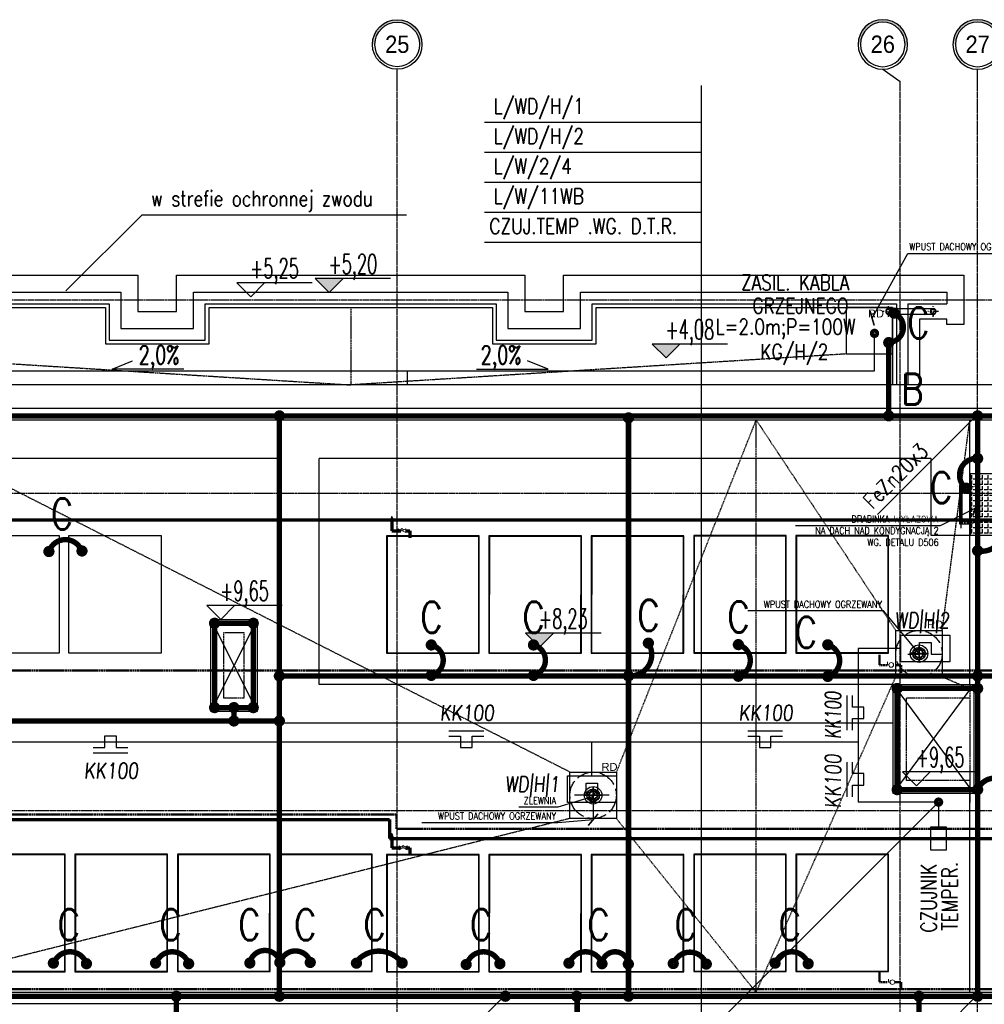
# Model space of a CAD drawing. Extents: x 3880 to 129921, y -116796 to -57711.
# Tile 31 of 110: x 13907 to 15153, y -97822 to -96549. Entities that reach past the tile are written whole.
import ezdxf
from ezdxf.enums import TextEntityAlignment as Align

# ---------------------------------------------------------------- set-up
doc = ezdxf.new("R2010")
doc.units = 0
doc.header["$LTSCALE"] = 2
for name, pattern in [('ACAD_ISO02W100', [15, 12, -3]), ('ACAD_ISO10W100', [18.5, 12, -3, 0.5, -3]), ('CENTER', [2, 1.25, -0.25, 0.25, -0.25]), ('DASHDOT', [1, 0.5, -0.25, 0, -0.25]), ('DASHDOT2', [12.7, 6.35, -3.175, 0, -3.175]), ('DASHED', [0.75, 0.5, -0.25]), ('DIVIDE2', [0.625, 0.25, -0.125, 0, -0.125, 0, -0.125])]:
    doc.linetypes.add(name, pattern=pattern)
doc.layers.get('0').update_dxf_attribs({"color": 101, "linetype": 'CONTINUOUS'})
for name, color, linetype, lineweight in [('2DH_PLS_glp', 202, 'DASHED', 50), ('2DH_PLS_glz', 86, 'CONTINUOUS', 70), ('2DH_SYM', 41, 'CONTINUOUS', 18)]:
    doc.layers.add(name, color=color, linetype=linetype, lineweight=lineweight)
for name, color, linetype in [('E35', 6, 'CONTINUOUS'), ('E50', 3, 'CONTINUOUS'), ('Ele-balustrada', 114, 'CONTINUOUS'), ('Ins-wod', 152, 'CONTINUOUS'), ('KOLEKTORY_BMK_SOLAR_2_51', 1, 'CONTINUOUS'), ('Opis-rzedne', 52, 'CONTINUOUS'), ('Opis-spadki', 61, 'CONTINUOUS'), ('Os-osie glowne', 1, 'CENTER'), ('Os-osie-opis', 2, 'CONTINUOUS'), ('Sch-opis', 51, 'CONTINUOUS'), ('W-idok', 9, 'CONTINUOUS')]:
    doc.layers.add(name, color=color, linetype=linetype)
doc.styles.add('CP_ATTR', font='ROMANS.SHX')
doc.styles.add('dwg_opis duży', font='ARIAL.TTF', dxfattribs={"width": 0.9})
doc.styles.add('dwg_opis podstawowy', font='romans.shx', dxfattribs={"width": 0.9})
doc.styles.add('ROMANS', font='romans', dxfattribs={"width": 0.85})
doc.styles.add('TYTUL2', font='ARIAL.TTF')
doc.dimstyles.new('CHMIELNA', dxfattribs={"dimscale": 3.5, "dimtxt": 4, "dimasz": 1.5, "dimexe": 3, "dimexo": 0, "dimgap": 1, "dimtad": 1, "dimdec": 1, "dimrnd": 0.5, "dimzin": 12, "dimdsep": 46, "dimtxsty": 'ROMANS', "dimblk": 'DIMTICK', "dimcen": 0.09, "dimse1": 1, "dimse2": 1, "dimclrd": 143, "dimclrt": 53, "dimadec": 0, "dimazin": 0, "dimtfac": 1, "dimtdec": 1, "dimtix": 1, "dimtmove": 2, "dimatfit": 2, "dimldrblk": 'ARCHTICK', "dimfxl": 0, "dimtolj": 1, "dimtzin": 0, "dimarcsym": 0})

# ---------------------------------------------------------------- blocks, each defined once
blk = doc.blocks.new('_kdjkgjksjhgkfhh')
for p, q in [((-11.2, 0), (11.2, 0)), ((0, 11.2), (0, -11.2))]:
    blk.add_line(p, q)
for radius in [11.3, 8.25]:
    blk.add_circle((0, 0), radius)
blk = doc.blocks.new('_gkjgskfjgkdfh')
at = {"linetype": 'DASHDOT2', "ltscale": 0.5}
for points in [[(-7, 0), (7, 0)], [(0, -7), (0, 7)], [(0, 0), (0, -7)]]:
    blk.add_lwpolyline(points, dxfattribs=at)
at = {"ltscale": 2}
for radius in [3.75, 3.25]:
    blk.add_circle((0, 0), radius, dxfattribs=at)
blk = doc.blocks.new('_kgjdskfgjkfh')
at = {"linetype": 'ACAD_ISO10W100'}
for p, q in [((10, 0), (-10, 0)), ((0, 10), (0, -10))]:
    blk.add_line(p, q, dxfattribs=at)
at = {"linetype": 'Continuous', "ltscale": 7}
for p, q in [((-8, 0), (-5, 0)), ((-7.6, 2.5), (-4.8, 1.5)), ((-6.5, 4.7), (-4, 2.9)), ((-4.7, 6.5), (-2.9, 4)), ((-2.5, 7.6), (-1.5, 4.8)), ((0, 8), (0, 5)), ((2.5, 7.6), (1.5, 4.8)), ((4.7, 6.5), (2.9, 4)), ((6.5, 4.7), (4, 2.9)), ((7.6, 2.5), (4.8, 1.5)), ((8, 0), (5, 0)), ((-7.6, -2.5), (-4.8, -1.5)), ((-6.5, -4.7), (-4, -2.9)), ((-4.7, -6.5), (-2.9, -4)), ((-2.5, -7.6), (-1.5, -4.8)), ((0, -8), (0, -5)), ((2.5, -7.6), (1.5, -4.8)), ((4.7, -6.5), (2.9, -4)), ((6.5, -4.7), (4, -2.9)), ((7.6, -2.5), (4.8, -1.5))]:
    blk.add_line(p, q, dxfattribs=at)
at = {"linetype": 'ACAD_ISO02W100'}
blk.add_circle((0, 0), 30, dxfattribs=at)
at = {"linetype": 'Continuous', "ltscale": 7}
for radius in [8, 5]:
    blk.add_circle((0, 0), radius, dxfattribs=at)
blk = doc.blocks.new('SPADKI')
at = {"ltscale": 25}
blk.add_lwpolyline([(0, 0), (0, -70), (-8, -50), (-8, -50)], dxfattribs=at)
at = {"ltscale": 25, "style": 'ROMANS', "width": 0.7}
blk.add_attdef('SP%', text='', height=18, rotation=90, dxfattribs=at).set_placement((-4.9, -24.05), align=Align.CENTER)
blk = doc.blocks.new('dwg_kota kons 50')
blk.add_hatch(color=256).paths.add_polyline_path([(9, 9), (-9, 9), (0, 0)])
blk.add_lwpolyline([(39.75, 9), (-9, 9), (0, 0), (9, 9)])
at = {"style": 'dwg_opis podstawowy', "width": 0.6}
blk.add_attdef('KOTA_KONS', text='', height=12.75, dxfattribs=at).set_placement((15.375, 8.25), align=Align.BOTTOM_CENTER)
blk = doc.blocks.new('dwg_kota arch 50')
blk.add_lwpolyline([(39.75, 9), (-9, 9), (0, 0), (9, 9)])
at = {"style": 'dwg_opis podstawowy', "width": 0.6}
blk.add_attdef('KOTA_ARCH', text='', height=12.75, dxfattribs=at).set_placement((15.375, 8.25), align=Align.BOTTOM_CENTER)
blk = doc.blocks.new('_opis_osi_liczbowy')
blk.add_hatch(color=256).paths.add_polyline_path([(32, 32), (32, 28.8, -1), (32, -28.8), (32, -32, 1)])
for radius in [32, 28.8]:
    blk.add_circle((32, 0), radius)
at = {"style": 'dwg_opis duży', "width": 0.9}
blk.add_attdef('AXNAMEH', text='', height=22.4, rotation=90, dxfattribs=at).set_placement((32, 0), align=Align.MIDDLE_CENTER)
blk = doc.blocks.new('DIMTICK')
for p, q in [((0, 1), (0, -1)), ((-1, 0), (1, 0))]:
    blk.add_line(p, q)
at = {"const_width": 0.141}
blk.add_lwpolyline([(0.707, 0.707), (-0.707, -0.707)], dxfattribs=at)
blk = doc.blocks.new('_SKGJFKGJFGKHGJ')
blk.add_line((-13.5, -53.9), (-13.5, 6.9))
at = {"linetype": 'DASHDOT', "ltscale": 5, "flags": 128}
for points in [[(9.4, 0), (-20.4, 0)], [(9.4, -47), (-20.4, -47)]]:
    blk.add_lwpolyline(points, dxfattribs=at)
at = {"flags": 128}
for points in [[(-1.9, -48.5), (-15, -48.5), (-15, 1.5), (-1.9, 1.5)], [(-1.9, -45.5), (-12, -45.5), (-12, -1.5), (-1.9, -1.5)]]:
    blk.add_lwpolyline(points, dxfattribs=at)
for points in [[(0, 5), (0, -5), (-1, -5, -0.199443), (-1, 5)], [(0, -52), (0, -42), (-1, -42, 0.199443), (-1, -52)]]:
    blk.add_lwpolyline(points, format="xyb", close=True, dxfattribs=at)
at = {"linetype": 'DASHED', "ltscale": 0.1, "flags": 128}
for points in [[(-1.9, 1.5), (0, 1.5)], [(-1.9, -1.5), (0, -1.5)], [(0, -45.5), (-1.9, -45.5)], [(0, -48.5), (-1.9, -48.5)]]:
    blk.add_lwpolyline(points, dxfattribs=at)
blk = doc.blocks.new('A$C5F9C5678')
at = {"layer": 'E35'}
for p, q in [((-39.2, 9.9), (-39.2, 24.9)), ((-39.2, 24.9), (-24.2, 24.9)), ((-24.2, 24.9), (-24.2, 9.9)), ((-54.2, 9.9), (-39.2, 9.9)), ((-24.2, 9.9), (-9.2, 9.9))]:
    blk.add_line(p, q, dxfattribs=at)
blk.add_lwpolyline([(-63.3, 34.4), (0, 34.4), (0, 0), (-63.3, 0)], close=True, dxfattribs=at)
blk = doc.blocks.new('A$C396C56EA')
at = {"layer": 'E35'}
for p, q in [((0, 0), (45, 0)), ((0, -6.9), (15, -6.9)), ((15, -6.9), (15, -21.9)), ((30, -21.9), (30, -6.9)), ((30, -6.9), (45, -6.9)), ((15, -21.9), (30, -21.9))]:
    blk.add_line(p, q, dxfattribs=at)
blk = doc.blocks.new('CPHS_858')
for p, q in [((0, 0.75), (-0.15, 0.35)), ((-0.15, 0.35), (0.15, 0.35)), ((0.15, 0.35), (0, 0.75)), ((0, 0), (0, 0.35))]:
    blk.add_line(p, q)
blk.add_solid([(-0.15, 0.35), (0, 0.75), (0.15, 0.35)])
at = {"linetype": 'ByBlock', "style": 'CP_ATTR', "flags": 9}
for tag in ['OTHER', 'WEIGHT', 'VOLTAGE', 'POWER', 'FLOW', 'TEMPERATURE', 'PN', 'DN', 'CHARACTER', 'ORDER-NO', 'PRODUCT-TYPE', 'ARTICLE', 'PRODUCER', 'NUMBER', 'GROUP', 'NAME']:
    blk.add_attdef(tag, text='', height=0.00005, dxfattribs=at).set_placement((-0.09, -0.02), align=Align.MIDDLE_LEFT)
blk = doc.blocks.new('CPHS_009')
for p, q in [((-0.5, 0.25), (0.5, -0.25)), ((0.5, 0.25), (-0.5, -0.25)), ((-0.5, -0.25), (-0.5, 0.25)), ((-0.2, 0.1), (0, 0.3)), ((0, 0.3), (0.2, 0.1)), ((0.5, -0.25), (0.5, 0.25))]:
    blk.add_line(p, q)
at = {"linetype": 'ByBlock', "style": 'CP_ATTR', "flags": 9}
for tag in ['NAME', 'GROUP', 'NUMBER', 'PRODUCER', 'ARTICLE', 'PRODUCT-TYPE', 'ORDER-NO', 'CHARACTER', 'DN', 'PN', 'TEMPERATURE', 'FLOW', 'POWER', 'VOLTAGE', 'WEIGHT', 'OTHER']:
    blk.add_attdef(tag, text='', height=0.00005, dxfattribs=at).set_placement((-0.09, -0.02), align=Align.MIDDLE_LEFT)
blk = doc.blocks.new('CPHS_873')
for p, q in [((0, 0.3), (0, 0.5)), ((0, 0.5), (0.4, 0.5))]:
    blk.add_line(p, q)
blk.add_circle((0, 0), 0.3)
at = {"linetype": 'ByBlock', "style": 'CP_ATTR', "flags": 9}
for tag in ['OTHER', 'WEIGHT', 'VOLTAGE', 'POWER', 'FLOW', 'TEMPERATURE', 'PN', 'DN', 'CHARACTER', 'ORDER-NO', 'PRODUCT-TYPE', 'ARTICLE', 'PRODUCER', 'NUMBER', 'GROUP', 'NAME']:
    blk.add_attdef(tag, text='', height=0.00005, dxfattribs=at).set_placement((-0.09, -0.02), align=Align.MIDDLE_LEFT)

msp = doc.modelspace()

# ---------------------------------------------------------------- hatches: boundary and pattern name
at = {"layer": 'W-idok'}
h = msp.add_hatch(dxfattribs=at)
h.set_pattern_fill('ANGLE', color=256, angle=90, style=0)
h.set_pattern_definition([(90, (-82757.629, -149104.478), (-6.985, 4e-16), [5.08, -1.905]), (180, (-82757.629, -149104.478), (-9e-16, -6.985), [5.08, -1.905])])
h.paths.add_polyline_path([(15135.673, -97215.963), (15135.673, -97135.963), (15176.173, -97135.963), (15176.173, -97215.963)])

# ---------------------------------------------------------------- linework, layer by layer
at = {"layer": '2DH_PLS_glp'}
for p, q in [((15017.916, -97370.196), (15017.916, -97378.277)), ((15017.916, -97371.389), (15017.916, -97383.277)), ((10012.986, -97390.217), (16669.949, -97390.217)), ((15017.916, -97383.277), (15028.275, -97383.277)), ((15038.275, -97383.277), (15045.778, -97383.277)), ((15045.778, -97383.277), (15045.778, -97393.223)), ((14393.966, -97576.225), (13774.138, -97576.225)), ((14393.966, -97595.103), (14393.966, -97576.225)), ((15001.862, -97595.103), (14393.966, -97595.103)), ((15188.05, -97595.103), (15001.862, -97595.103)), ((15017.917, -97780.037), (15017.917, -97788.118)), ((15017.917, -97781.23), (15017.917, -97793.118)), ((15017.917, -97793.118), (15028.276, -97793.118)), ((15038.276, -97793.118), (15045.779, -97793.118)), ((15045.779, -97793.118), (15045.779, -97803.064)), ((10012.986, -97802.006), (16669.949, -97802.006))]:
    msp.add_line(p, q, dxfattribs=at)
at = {"layer": '2DH_PLS_glz'}
for p, q in [((9323.306, -97195.317), (14384.61, -97195.611)), ((14384.61, -97195.611), (15957.163, -97195.611)), ((14387.824, -97198.325), (14387.824, -97209.806)), ((14387.824, -97209.806), (14399.378, -97209.806)), ((14405.378, -97209.806), (14411.039, -97209.806)), ((14411.039, -97209.806), (14411.039, -97219.035)), ((13702.707, -97582.896), (14384.61, -97582.896)), ((14384.61, -97582.896), (14384.61, -97607.4)), ((14384.61, -97607.4), (15957.163, -97607.4)), ((14387.825, -97608.166), (14387.825, -97619.647)), ((14387.825, -97619.647), (14399.38, -97619.647)), ((14405.38, -97619.647), (14411.04, -97619.647)), ((14411.04, -97619.647), (14411.04, -97628.876))]:
    msp.add_line(p, q, dxfattribs=at)
at = {"layer": 'E35'}
for p, q in [((14788.085, -97866.562), (14788.085, -96634.467)), ((14788.085, -96681.985), (14507.669, -96681.985)), ((14788.085, -96720.782), (14507.669, -96720.782)), ((14788.085, -96759.58), (14507.669, -96759.58)), ((13966.562, -96899.911), (14065.129, -96801.345)), ((14065.129, -96801.345), (14406.661, -96801.345)), ((14788.085, -96798.378), (14507.669, -96798.378)), ((14788.085, -96837.176), (14507.669, -96837.176)), ((15015.505, -97188.648), (15144.673, -97059.48)), ((15015.505, -97188.648), (15144.673, -97059.48)), ((15094.214, -97560.433), (14788.085, -97866.562)), ((14405.331, -97938.648), (14534.5, -97809.48)), ((14405.331, -97938.648), (14534.5, -97809.48)), ((14937.495, -98016.658), (15144.673, -97809.48)), ((14937.495, -98016.658), (15144.673, -97809.48))]:
    msp.add_line(p, q, dxfattribs=at)
at = {"layer": 'E35', "ltscale": 0.5}
msp.add_lwpolyline([(15084.214, -97592.43), (15104.214, -97592.43), (15104.214, -97622.454), (15084.214, -97622.454)], close=True, dxfattribs=at)
at = {"layer": 'E50'}
for p, q in [((15011.403, -97003.24), (15011.403, -96954.658)), ((13664.289, -97003.24), (15011.403, -97003.24)), ((14408.193, -97021.302), (14408.193, -97003.24)), ((15045.534, -97361.989), (14990.302, -97361.989)), ((14990.302, -97361.989), (14990.302, -97560.433)), ((13844.774, -97482.464), (14990.302, -97482.464)), ((14646.186, -97526.502), (14646.186, -97482.464)), ((14647.858, -97561.064), (14647.858, -97581.575)), ((15094.214, -97560.433), (14990.302, -97560.433)), ((15094.214, -97560.433), (15094.214, -97592.43))]:
    msp.add_line(p, q, dxfattribs=at)
at = {"layer": 'E50', "const_width": 7}
for points in [[(15036.727, -96928.467, -0.78481799), (15030.47, -96966.409, -2.21832926)], [(15144.673, -97116.337, 0.73203242), (15129.102, -97154.51, 2.21832926)], [(15144.673, -97235.589, 0.62059866), (15174.799, -97197.416, 2.21832926)], [(13944.661, -97236.608, -0.71386373), (13986.932, -97235.937, -2.21832926)], [(14719.245, -97354.972, -0.61430907), (14694.211, -97397.243, -2.21832926)], [(14835.505, -97356.909, -0.7410199), (14836.175, -97397.63, -2.21832926)], [(14438.733, -97357.339, -0.77042455), (14439.405, -97396.506, -2.21832926)], [(14570.785, -97357.339, -0.77042455), (14571.457, -97396.506, -2.21832926)], [(14951.013, -97357.124, -0.7410199), (14951.683, -97397.845, -2.21832926)], [(15187.393, -97545.012, 0.71386373), (15145.122, -97544.34, 2.21832926)], [(13993.141, -97769.262, 0.71386373), (13950.87, -97768.59, 2.21832926)], [(14125.206, -97769.262, 0.71386373), (14082.936, -97768.59, 2.21832926)], [(14203.972, -97768.511, -0.81007469), (14243.461, -97767.693, -2.21832926)], [(14282.793, -97767.693, 0.75869371), (14243.461, -97767.693, 2.21832926)], [(14401.095, -97768.393, 0.50293673), (14341.092, -97767.721, 2.21832926)], [(14527.326, -97769.262, 0.71386373), (14485.056, -97768.59, 2.21832926)], [(14659.302, -97769.262, 0.71386373), (14617.032, -97768.59, 2.21832926)], [(14693.341, -97769.687, 0.90736302), (14659.166, -97769.015, 2.21832926)], [(14794.086, -97769.771, 0.71386373), (14751.815, -97769.1, 2.21832926)], [(14925.716, -97769.262, 0.71386373), (14883.445, -97768.59, 2.21832926)]]:
    msp.add_lwpolyline(points, format="xyb", dxfattribs=at)
for points in [[(15032.977, -96928.467, -1), (15040.477, -96928.467, -1)], [(15011.403, -96952.158, 1), (15011.403, -96957.158, 1)], [(15026.048, -96966.595, -1), (15033.548, -96966.595, -1)], [(14238.781, -97061.302, -1), (14246.281, -97061.302, -1)], [(14689.79, -97063.891, -1), (14697.29, -97063.891, -1)], [(15148.423, -97116.337, 1), (15140.923, -97116.337, 1)], [(15133.523, -97154.696, 1), (15126.023, -97154.696, 1)], [(13944.661, -97240.358, -1), (13944.661, -97232.858, -1)], [(13987.381, -97239.648, -1), (13987.381, -97232.148, -1)], [(15148.423, -97235.589, -1), (15140.923, -97235.589, -1)], [(14154.923, -97329.302, -1), (14162.423, -97329.302, -1)], [(14204.923, -97329.302, -1), (14212.423, -97329.302, -1)], [(14434.983, -97357.339, -1), (14442.483, -97357.339, -1)], [(14567.035, -97357.339, -1), (14574.535, -97357.339, -1)], [(14715.495, -97354.972, -1), (14722.995, -97354.972, -1)], [(14831.755, -97356.909, -1), (14839.255, -97356.909, -1)], [(14947.263, -97357.124, -1), (14954.763, -97357.124, -1)], [(14238.657, -97397.429, -1), (14246.157, -97397.429, -1)], [(14434.983, -97396.692, -1), (14442.483, -97396.692, -1)], [(14567.035, -97396.692, -1), (14574.535, -97396.692, -1)], [(14689.79, -97397.429, -1), (14697.29, -97397.429, -1)], [(14831.753, -97397.816, -1), (14839.253, -97397.816, -1)], [(14947.261, -97398.031, -1), (14954.761, -97398.031, -1)], [(15140.923, -97397.429, -1), (15148.423, -97397.429, -1)], [(15036.923, -97413.552, -1), (15044.423, -97413.552, -1)], [(15140.923, -97413.552, -1), (15148.423, -97413.552, -1)], [(14154.923, -97438.302, -1), (14162.423, -97438.302, -1)], [(14179.923, -97438.302, -1), (14187.423, -97438.302, -1)], [(14204.923, -97438.302, -1), (14212.423, -97438.302, -1)], [(14179.923, -97455.551, -1), (14187.423, -97455.551, -1)], [(14238.657, -97455.551, -1), (14246.157, -97455.551, -1)], [(15036.923, -97544.302, -1), (15044.423, -97544.302, -1)], [(15140.923, -97544.302, -1), (15148.423, -97544.302, -1)], [(15144.673, -97548.052, -1), (15144.673, -97540.552, -1)], [(15091.714, -97560.433, 1), (15096.714, -97560.433, 1)], [(14243.012, -97771.404, -1), (14243.012, -97763.904, -1)], [(14282.344, -97771.404, -1), (14282.344, -97763.904, -1)], [(13950.421, -97772.302, -1), (13950.421, -97764.802, -1)], [(13993.141, -97773.012, 1), (13993.141, -97765.512, 1)], [(14082.486, -97772.302, -1), (14082.486, -97764.802, -1)], [(14125.206, -97773.012, 1), (14125.206, -97765.512, 1)], [(14204.292, -97772.114, 1), (14204.292, -97764.614, 1)], [(14341.991, -97772.333, -1), (14341.991, -97764.833, -1)], [(14401.095, -97772.143, 1), (14401.095, -97764.643, 1)], [(14483.807, -97774.094, 1), (14483.807, -97766.594, 1)], [(14527.326, -97773.012, 1), (14527.326, -97765.512, 1)], [(14616.582, -97772.302, -1), (14616.582, -97764.802, -1)], [(14659.302, -97773.012, 1), (14659.302, -97765.512, 1)], [(14693.341, -97773.437, 1), (14693.341, -97765.937, 1)], [(14751.366, -97772.811, -1), (14751.366, -97765.311, -1)], [(14794.086, -97773.521, 1), (14794.086, -97766.021, 1)], [(14882.996, -97772.302, -1), (14882.996, -97764.802, -1)], [(14925.716, -97773.012, 1), (14925.716, -97765.512, 1)], [(14113.011, -97811.302, -1), (14105.511, -97811.302, -1)], [(14238.657, -97811.302, -1), (14246.157, -97811.302, -1)], [(14630.27, -97811.302, -1), (14622.77, -97811.302, -1)], [(14689.79, -97811.302, -1), (14697.29, -97811.302, -1)], [(15072.566, -97811.302, -1), (15065.066, -97811.302, -1)]]:
    msp.add_lwpolyline(points, format="xyb", close=True, dxfattribs=at)
for points in [[(15029.798, -97061.302), (15029.798, -96966.595)], [(9406.673, -97061.302), (18349.673, -97061.302)], [(14242.407, -97063.891), (14242.407, -97811.302)], [(14693.54, -97063.891), (14693.54, -97813.891)], [(15144.673, -97063.891), (15144.673, -97813.891)], [(14158.673, -97329.302), (14158.673, -97438.302), (14208.673, -97438.302), (14208.673, -97329.302), (14158.673, -97329.302)], [(14242.407, -97397.429), (15144.673, -97397.429)], [(15144.673, -97397.429), (17792.534, -97397.429)], [(15144.673, -97413.552), (15040.673, -97413.552), (15040.673, -97544.302), (15144.673, -97544.302)], [(14183.673, -97438.302), (14183.673, -97455.551)], [(14242.407, -97455.551), (13791.273, -97455.551)], [(9247.289, -97811.302), (18349.673, -97811.302)], [(14109.261, -97811.302), (14109.261, -101403.719)], [(14627.191, -97811.302), (14627.191, -102333.302)]]:
    msp.add_lwpolyline(points, dxfattribs=at)
at = {"layer": 'E50', "ltscale": 15, "const_width": 7}
for points in [[(15029.889, -97065.051, 1), (15029.707, -97057.553, 1)], [(15144.764, -97065.051, 1), (15144.582, -97057.553, 1)], [(14534.591, -97815.051, 1), (14534.409, -97807.553, 1)], [(15144.764, -97815.051, 1), (15144.582, -97807.553, 1)]]:
    msp.add_lwpolyline(points, format="xyb", close=True, dxfattribs=at)
at = {"layer": 'E50', "linetype": 'DIVIDE2', "ltscale": 70, "const_width": 7}
msp.add_lwpolyline([(15068.816, -97811.302), (15068.816, -101561.302)], dxfattribs=at)
at = {"layer": 'KOLEKTORY_BMK_SOLAR_2_51'}
for points in [[(13838.082, -97216.029), (13957.692, -97216.029), (13957.692, -97367.747), (13838.082, -97367.747)], [(13970.261, -97216.029), (14089.871, -97216.029), (14089.871, -97367.747), (13970.261, -97367.747)], [(14500.604, -97367.962), (14500.604, -97216.244), (14380.994, -97216.244), (14380.994, -97367.962)], [(14381.727, -97217.087), (14381.637, -97367.335), (14500.044, -97367.387), (14500.176, -97217.087)], [(14632.657, -97367.962), (14632.657, -97216.244), (14513.047, -97216.244), (14513.047, -97367.962)], [(14513.779, -97217.087), (14513.69, -97367.335), (14632.096, -97367.387), (14632.229, -97217.087)], [(14764.836, -97367.962), (14764.836, -97216.244), (14645.226, -97216.244), (14645.226, -97367.962)], [(14645.959, -97217.087), (14645.869, -97367.335), (14764.276, -97367.387), (14764.408, -97217.087)], [(14897.377, -97367.747), (14897.377, -97216.029), (14777.767, -97216.029), (14777.767, -97367.747)], [(14778.499, -97216.872), (14778.41, -97367.12), (14896.816, -97367.171), (14896.949, -97216.872)], [(15029.556, -97367.747), (15029.556, -97216.029), (14909.946, -97216.029), (14909.946, -97367.747)], [(14910.679, -97216.872), (14910.589, -97367.12), (15028.996, -97367.171), (15029.128, -97216.872)], [(13965.633, -97779.603), (13965.633, -97627.885), (13846.023, -97627.885), (13846.023, -97779.603)], [(13846.756, -97628.728), (13846.666, -97778.976), (13965.073, -97779.027), (13965.205, -97628.728)], [(14097.812, -97779.603), (14097.812, -97627.885), (13978.203, -97627.885), (13978.203, -97779.603)], [(13978.935, -97628.728), (13978.845, -97778.976), (14097.252, -97779.027), (14097.385, -97628.728)], [(14230.353, -97779.388), (14230.353, -97627.669), (14110.743, -97627.669), (14110.743, -97779.388)], [(14111.476, -97628.512), (14111.386, -97778.761), (14229.793, -97778.812), (14229.925, -97628.512)], [(14362.532, -97779.388), (14362.532, -97627.669), (14242.923, -97627.669), (14242.923, -97779.388)], [(14243.655, -97628.512), (14243.565, -97778.761), (14361.972, -97778.812), (14362.105, -97628.512)], [(14500.604, -97779.751), (14500.604, -97628.033), (14380.994, -97628.033), (14380.994, -97779.751)], [(14381.727, -97628.876), (14381.637, -97779.124), (14500.044, -97779.176), (14500.176, -97628.876)], [(14632.657, -97779.751), (14632.657, -97628.033), (14513.047, -97628.033), (14513.047, -97779.751)], [(14513.779, -97628.876), (14513.69, -97779.124), (14632.096, -97779.176), (14632.229, -97628.876)], [(14764.836, -97779.751), (14764.836, -97628.033), (14645.226, -97628.033), (14645.226, -97779.751)], [(14645.959, -97628.876), (14645.869, -97779.124), (14764.276, -97779.176), (14764.408, -97628.876)], [(14897.377, -97779.536), (14897.377, -97627.818), (14777.767, -97627.818), (14777.767, -97779.536)], [(14778.499, -97628.661), (14778.41, -97778.909), (14896.816, -97778.96), (14896.949, -97628.661)], [(15029.556, -97779.536), (15029.556, -97627.818), (14909.946, -97627.818), (14909.946, -97779.536)], [(14910.679, -97628.661), (14910.589, -97778.909), (15028.996, -97778.96), (15029.128, -97628.661)], [(13950.924, -97772.788), (13950.924, -97773.548), (13950.924, -97772.788), (13950.924, -97773.548), (13946.674, -97773.548), (13950.924, -97773.548), (13946.674, -97773.548), (13946.674, -97773.368), (13946.694, -97773.178), (13946.764, -97772.998), (13946.874, -97772.718), (13947.044, -97772.428), (13947.284, -97772.148), (13947.524, -97771.868), (13947.864, -97771.548), (13948.324, -97771.178), (13949.014, -97770.608), (13949.484, -97770.158), (13949.734, -97769.818), (13949.974, -97769.488), (13950.104, -97769.168), (13950.104, -97768.868), (13950.104, -97768.558), (13949.994, -97768.298), (13949.764, -97768.078), (13949.544, -97767.868), (13949.254, -97767.758), (13948.894, -97767.758), (13948.514, -97767.758), (13948.214, -97767.868), (13947.984, -97768.098), (13947.754, -97768.318), (13947.634, -97768.638), (13947.634, -97769.038), (13946.824, -97768.958), (13947.634, -97769.038), (13946.824, -97768.958), (13946.874, -97768.358), (13947.084, -97767.898), (13947.454, -97767.578), (13947.814, -97767.268), (13948.294, -97767.108), (13948.914, -97767.108), (13949.524, -97767.108), (13950.014, -97767.278), (13950.374, -97767.618), (13950.734, -97767.958), (13950.914, -97768.378), (13950.914, -97768.888), (13950.914, -97769.138), (13950.864, -97769.388), (13950.754, -97769.648), (13950.654, -97769.888), (13950.474, -97770.148), (13950.234, -97770.428), (13949.994, -97770.698), (13949.584, -97771.078), (13949.014, -97771.558), (13948.544, -97771.948), (13948.244, -97772.218), (13948.104, -97772.358), (13947.974, -97772.498), (13947.864, -97772.648), (13947.774, -97772.788), (13950.924, -97772.788), (13947.774, -97772.788), (13950.924, -97772.788)]]:
    msp.add_lwpolyline(points, close=True, dxfattribs=at)
at = {"layer": 'Os-osie glowne'}
for points in [[(14394.673, -102606.302), (14394.673, -96629.302)], [(15044.673, -102606.302), (15044.673, -96629.302)], [(15144.673, -102606.302), (15144.673, -96629.302)], [(6322.673, -96911.302), (18589.673, -96911.302)], [(6322.673, -97061.302), (18589.673, -97061.302)], [(6322.673, -97161.302), (18589.673, -97161.302)], [(6322.673, -97571.302), (18589.673, -97571.302)], [(6322.673, -97811.302), (18589.673, -97811.302)]]:
    msp.add_lwpolyline(points, dxfattribs=at)
at = {"layer": 'Os-osie-opis'}
for points in [[(14394.673, -96629.302), (14394.673, -96613.302)], [(15022.173, -96613.302), (15044.673, -96629.302)], [(15144.673, -96629.302), (15144.673, -96613.302)]]:
    msp.add_lwpolyline(points, dxfattribs=at)
at = {"layer": 'W-idok'}
for p, q in [((13564.673, -96901.302), (14037.673, -96901.302)), ((14131.673, -96901.302), (14537.673, -96901.302)), ((14631.673, -96901.302), (15104.673, -96901.302)), ((13629.673, -96916.302), (14022.673, -96916.302)), ((14146.673, -96916.302), (14522.673, -96916.302)), ((14646.673, -96916.302), (15039.673, -96916.302)), ((15039.673, -96916.302), (15039.673, -97021.302)), ((15054.673, -96916.302), (15054.673, -97021.302)), ((15054.673, -96916.302), (15104.673, -96916.302)), ((18389.673, -97021.302), (9366.673, -97021.302)), ((15134.673, -97066.302), (15176.673, -97066.302)), ((15134.673, -97408.552), (15134.673, -97066.302)), ((15084.673, -97215.963), (15084.673, -97116.302)), ((15134.673, -97806.302), (15134.673, -97549.302)), ((15176.673, -97806.302), (15134.673, -97806.302))]:
    msp.add_line(p, q, dxfattribs=at)
at = {"layer": 'W-idok', "linetype": 'DASHED'}
msp.add_line((15134.673, -97549.302), (15134.673, -97561.302), dxfattribs=at)
at = {"layer": 'W-idok'}
for points in [[(13599.673, -97021.302), (13599.673, -96936.302), (13564.673, -96936.302), (13564.673, -96943.302), (13542.673, -96943.302), (13542.673, -96879.302), (14059.673, -96879.302)], [(14059.673, -96879.302), (14059.673, -96926.302), (14109.673, -96926.302), (14109.673, -96879.302)], [(14109.673, -96879.302), (14559.673, -96879.302)], [(14559.673, -96879.302), (14559.673, -96926.302), (14609.673, -96926.302), (14609.673, -96879.302)], [(14609.673, -96879.302), (15126.673, -96879.302), (15126.673, -96943.302), (15104.673, -96943.302), (15104.673, -96936.302), (15104.673, -96936.302), (15069.673, -96936.302), (15069.673, -96936.302), (15069.673, -97021.302)], [(14037.673, -96901.302), (14037.673, -96948.302), (14131.673, -96948.302), (14131.673, -96901.302)], [(14537.673, -96901.302), (14537.673, -96948.302), (14631.673, -96948.302), (14631.673, -96901.302)], [(15104.673, -96901.302), (15104.673, -96916.302)], [(14022.673, -96916.302), (14022.673, -96963.302), (14146.673, -96963.302), (14146.673, -96916.302)], [(14522.673, -96916.302), (14522.673, -96963.302), (14646.673, -96963.302), (14646.673, -96916.302)], [(13634.673, -97021.302), (13634.673, -96921.302), (14017.673, -96921.302)], [(14017.673, -96921.302), (14017.673, -96968.302), (14151.673, -96968.302), (14151.673, -96921.302)], [(14151.673, -96921.302), (14517.673, -96921.302)], [(14517.673, -96921.302), (14517.673, -96968.302), (14651.673, -96968.302), (14651.673, -96921.302)], [(14651.673, -96921.302), (15034.673, -96921.302), (15034.673, -97021.302)], [(15029.695, -96922.551), (15087.173, -96922.551)], [(15029.695, -96930.051), (15087.173, -96930.051)], [(9257.173, -97151.302), (9396.673, -97151.302), (9396.673, -97051.302), (18359.673, -97051.302), (18359.673, -97821.302), (9257.173, -97821.302)], [(9257.173, -97166.302), (9411.673, -97166.302), (9411.673, -97066.302), (18344.673, -97066.302), (18344.673, -97806.302), (9257.173, -97806.302)], [(14243.673, -97116.302), (12356.673, -97116.302)], [(14243.673, -97458.552), (14243.673, -97116.302)], [(15084.673, -97116.302), (14293.673, -97116.302)], [(14293.673, -97408.552), (14293.673, -97116.302)], [(15136.423, -97215.963), (15084.673, -97215.963)], [(14153.673, -97324.302), (14213.673, -97443.302)], [(14213.673, -97324.302), (14153.673, -97443.302)], [(15035.673, -97408.552), (14293.673, -97408.552)], [(15134.673, -97549.302), (15035.673, -97549.302), (15035.673, -97408.552), (15134.673, -97408.552)], [(15035.673, -97408.552), (15139.673, -97549.302)], [(15035.673, -97549.302), (15139.673, -97408.552)], [(15134.673, -97408.552), (15139.673, -97408.552), (15139.673, -97549.302), (15134.673, -97549.302)], [(15035.673, -97458.552), (14243.673, -97458.552)]]:
    msp.add_lwpolyline(points, dxfattribs=at)
at = {"layer": 'W-idok', "linetype": 'DASHED'}
for points in [[(14334.673, -96921.302), (14334.673, -97021.302)], [(13694.673, -96981.302), (14334.673, -97021.302)], [(14974.673, -96981.302), (14334.673, -97021.302)], [(14617.858, -97521.575), (13720.673, -97066.302)], [(15038.923, -97338.552), (14858.39, -97066.302), (14677.858, -97521.575)], [(14858.39, -97806.302), (14858.39, -97066.302)], [(15098.923, -97338.552), (15134.673, -97066.302)], [(14677.858, -97581.575), (14858.39, -97806.302), (15038.923, -97398.552)], [(15098.923, -97398.552), (15134.673, -97413.552)], [(15134.673, -97544.302), (15040.673, -97544.302), (15040.673, -97413.552), (15134.673, -97413.552)], [(15134.673, -97408.552), (15134.673, -97549.302)], [(15134.673, -97532.302), (15052.673, -97532.302), (15052.673, -97425.552), (15134.673, -97425.552)], [(14617.858, -97581.575), (13720.673, -97806.302)]]:
    msp.add_lwpolyline(points, dxfattribs=at)
at = {"layer": 'W-idok'}
for points in [[(15034.673, -96921.302), (14974.673, -96921.302), (14974.673, -96981.302), (15034.673, -96981.302)], [(15135.673, -97215.963), (15135.673, -97135.963), (15176.173, -97135.963), (15176.173, -97215.963)], [(14153.673, -97324.302), (14213.673, -97324.302), (14213.673, -97443.302), (14153.673, -97443.302)], [(15038.923, -97338.552), (15098.923, -97338.552), (15098.923, -97398.552), (15038.923, -97398.552)], [(14617.858, -97521.575), (14677.858, -97521.575), (14677.858, -97581.575), (14617.858, -97581.575)]]:
    msp.add_lwpolyline(points, close=True, dxfattribs=at)
at = {"layer": 'W-idok', "linetype": 'DASHED'}
for points in [[(14158.673, -97329.302), (14208.673, -97329.302), (14208.673, -97438.302), (14158.673, -97438.302)], [(14170.673, -97341.302), (14196.673, -97341.302), (14196.673, -97426.302), (14170.673, -97426.302)]]:
    msp.add_lwpolyline(points, close=True, dxfattribs=at)

# ---------------------------------------------------------------- block references
at = {"layer": '2DH_SYM', "xscale": 10, "yscale": 10, "zscale": 10}
for name, p in [('CPHS_858', (14387.824, -97198.325)), ('CPHS_009', (14400.819, -97209.712)), ('CPHS_858', (14387.825, -97608.166)), ('CPHS_009', (14402.38, -97619.647))]:
    msp.add_blockref(name, p, dxfattribs=at)
at = {"layer": '2DH_SYM', "xscale": 10, "yscale": 10, "zscale": 10, "rotation": 90}
for p in [(15033, -97383.185), (15034.561, -97793.121)]:
    msp.add_blockref('CPHS_873', p, dxfattribs=at)
at = {"layer": 'E35'}
for name, p in [('A$C5F9C5678', (15108.878, -97379.172)), ('A$C396C56EA', (14461.54, -97468.107)), ('A$C396C56EA', (14847.615, -97468.107)), ('A$C5F9C5678', (14677.858, -97560.868))]:
    msp.add_blockref(name, p, dxfattribs=at)
at = {"layer": 'E35', "rotation": 90}
for p in [(14975.944, -97467.565), (14975.944, -97553.647)]:
    msp.add_blockref('A$C396C56EA', p, dxfattribs=at)
at = {"layer": 'E35', "xscale": -1, "rotation": 180}
msp.add_blockref('A$C396C56EA', (14001.74, -97496.822), dxfattribs=at)
at = {"layer": 'Ele-balustrada', "xscale": -1, "rotation": 180}
msp.add_blockref('_SKGJFKGJFGKHGJ', (15136.423, -97199.463), dxfattribs=at)
at = {"layer": 'Ins-wod', "xscale": -1}
msp.add_blockref('_gkjgskfjgkdfh', (15029.695, -96926.302), dxfattribs=at)
at = {"layer": 'Ins-wod', "rotation": 270}
for p in [(15068.923, -97368.552), (14647.858, -97551.575)]:
    msp.add_blockref('_kgjdskfgjkfh', p, dxfattribs=at)
at = {"layer": 'Ins-wod'}
for p in [(15068.923, -97368.552), (14647.858, -97551.575)]:
    msp.add_blockref('_kdjkgjksjhgkfhh', p, dxfattribs=at)
at = {"layer": 'Opis-rzedne', "xscale": 2, "yscale": 2, "zscale": 2}
for name, p, values in [('dwg_kota arch 50', (14205.415, -96907.37), {'KOTA_ARCH': '+5,25'}), ('dwg_kota kons 50', (14306.69, -96901.87), {'KOTA_KONS': '+5,20'}), ('dwg_kota kons 50', (14742.088, -96986.468), {'KOTA_KONS': '+4,08'}), ('dwg_kota arch 50', (14166.651, -97324.302), {'KOTA_ARCH': '+9,65'}), ('dwg_kota kons 50', (14578.581, -97360.232), {'KOTA_KONS': '+8,23'}), ('dwg_kota arch 50', (15065.485, -97539.231), {'KOTA_ARCH': '+9,65'})]:
    msp.add_blockref(name, p, dxfattribs=at).add_auto_attribs(values)
at = {"layer": 'Opis-spadki', "xscale": 1.320808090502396, "yscale": 1.320808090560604, "zscale": 1.320808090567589, "rotation": 270}
msp.add_blockref('SPADKI', (14118.828, -97000.864), dxfattribs=at).add_auto_attribs({'SP%': '2,0%'})
at = {"layer": 'Opis-spadki'}
ref = msp.add_blockref('SPADKI', (14497.189, -97000.864), dxfattribs=dict(at, xscale=-1.320808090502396, yscale=1.320808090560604, zscale=1.320808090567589, rotation=90))
ref.add_attrib('SP%', '2,0%', dxfattribs={"layer": '0', "ltscale": 25, "height": 23.7745, "style": 'ROMANS', "width": 0.7}).set_placement((14528.952, -96994.397), align=Align.CENTER)
at = {"layer": 'Os-osie-opis'}
ref = msp.add_blockref('_opis_osi_liczbowy', (14394.673, -96613.302), dxfattribs=dict(at, rotation=90))
ref.add_attrib('AXNAMEH', '25', dxfattribs={"layer": '0', "height": 22.4, "style": 'dwg_opis duży', "width": 0.9}).set_placement((14394.783, -96581.012), align=Align.MIDDLE_CENTER)
ref = msp.add_blockref('_opis_osi_liczbowy', (15022.173, -96613.302), dxfattribs=dict(at, xscale=-1, rotation=270))
ref.add_attrib('AXNAMEH', '26', dxfattribs={"layer": '0', "height": 22.4, "style": 'dwg_opis duży', "width": 0.9}).set_placement((15022.173, -96581.012), align=Align.MIDDLE_CENTER)
ref = msp.add_blockref('_opis_osi_liczbowy', (15144.673, -96613.302), dxfattribs=dict(at, xscale=-1, rotation=270))
ref.add_attrib('AXNAMEH', '27', dxfattribs={"layer": '0', "height": 22.4, "style": 'dwg_opis duży', "width": 0.9}).set_placement((15144.673, -96581.012), align=Align.MIDDLE_CENTER)
at = {"layer": 'W-idok', "xscale": -1}
msp.add_blockref('_gkjgskfjgkdfh', (15087.173, -96926.302), dxfattribs=at)

# ---------------------------------------------------------------- texts
at = {"layer": 'E35', "style": 'ROMANS', "width": 0.8}
for s, p in [('L/WD/H/1', (14519.451, -96671.035)), ('L/WD/H/2', (14519.451, -96709.833)), ('L/W/2/4', (14519.451, -96748.63)), ('L/W/11WB', (14519.451, -96787.428)), ('w strefie ochronnej zwodu ', (14076.683, -96790.395)), ('CZUJ.TEMP .WG. D.T.R.', (14513.796, -96826.226))]:
    msp.add_text(s, height=20, dxfattribs=at).set_placement(p)
for s, p in [('ZASIL. KABLA ', (14914.51, -96888.865)), ('GRZEJNEGO', (14915.722, -96918.963)), ('L=2.0m;P=100W', (14896.611, -96949.062)), ('KG/H/2', (14907.913, -96979.909))]:
    msp.add_text(s, height=20, rotation=360, dxfattribs=at).set_placement(p, align=Align.MIDDLE)
msp.add_text('FeZn20x3', height=20, rotation=45, dxfattribs=at).set_placement((15008.854, -97182.88))
msp.add_text('FeZn20x3', height=20, rotation=45, dxfattribs=at).set_placement((15008.854, -97182.88))
at = {"layer": 'E35', "style": 'ROMANS', "oblique": 5, "width": 0.8}
for s, p in [('WD|H|2', (15037.75, -97335.479)), ('KK100', (14450.014, -97455.115)), ('KK100', (14836.089, -97455.115)), ('KK100', (13990.213, -97529.814)), ('WD|H|1', (14534.098, -97547.342))]:
    msp.add_text(s, height=20, dxfattribs=at).set_placement(p)
at = {"layer": 'E35', "style": 'ROMANS', "oblique": 5}
for width, p in [(0.7, (14967.814, -97478.69)), (0.8, (14967.814, -97568.298))]:
    msp.add_text('KK100', height=20, rotation=90, dxfattribs=dict(at, width=width)).set_placement(p)
at = {"layer": 'E35', "ltscale": 0.5, "style": 'ROMANS', "width": 0.8}
for s, p in [('CZUJNIK', (15091.486, -97729.1)), ('TEMPER.', (15118.63, -97726.815))]:
    msp.add_text(s, height=20, rotation=90, dxfattribs=at).set_placement(p)
at = {"layer": 'E50', "ltscale": 50, "style": 'ROMANS', "width": 0.8}
for s, p in [('C', (15053.67, -96961.123)), ('B', (15046.016, -97046.753)), ('C', (15083.125, -97174.027)), ('C', (13947.105, -97207.985)), ('C', (14424.436, -97341.469)), ('C', (14556.489, -97341.469)), ('C', (14704.948, -97339.102)), ('C', (14821.209, -97341.038)), ('C', (14908.42, -97361.04)), ('C', (13955.929, -97738.911)), ('C', (14087.45, -97738.911)), ('C', (14189.165, -97738.911)), ('C', (14261.511, -97738.911)), ('C', (14351.062, -97738.911)), ('C', (14488.585, -97738.911)), ('C', (14640.488, -97738.911)), ('C', (14753.008, -97738.911)), ('C', (14887.596, -97738.911))]:
    msp.add_text(s, height=40, dxfattribs=at).set_placement(p)
at = {"layer": 'Ins-wod', "char_height": 10.2123, "width": 1336.21749, "attachment_point": 1, "style": 'TYTUL2'}
for insert in [(15003.017, -96923.922), (15079.476, -97325.68), (14658.736, -97509.845)]:
    msp.add_mtext('RD', dxfattribs=dict(at, insert=insert))
at = {"layer": 'Sch-opis', "char_height": 9, "width": 203.76147, "style": 'ROMANS'}
for s, insert, attachment_point in [('WPUST DACHOWY OGRZEWANY', (15056.327, -96838.273), 1), ('DRABINKA WYŁAZOWA\\PNA DACH NAD KONDYGNACJĄ 2\\PWG. DETALU D506', (15094.379, -97190.171), 3), ('WPUST DACHOWY OGRZEWANY', (15021.11, -97300.372), 3), ('ZLEWNIA', (14600.046, -97553.963), 3), ('WPUST DACHOWY OGRZEWANY', (14600.046, -97573.976), 3)]:
    msp.add_mtext(s, dxfattribs=dict(at, insert=insert, attachment_point=attachment_point))

# ---------------------------------------------------------------- leaders
at = {"layer": 'Sch-opis'}
for points in [[(15008.292, -96934.984), (15054.319, -96851.34), (15229.901, -96851.34)], [(15141.84, -97180.617), (15096.386, -97203.238), (14909.194, -97203.238)], [(15068.923, -97368.552), (15023.117, -97313.44), (14847.536, -97313.44)], [(14647.858, -97553.15), (14602.053, -97567.031), (14551.768, -97567.031)], [(14647.858, -97583.15), (14602.053, -97587.043), (14426.472, -97587.043)]]:
    msp.add_leader(points, dimstyle='CHMIELNA', override={"dimasz": 4, "dimgap": 1, "dimtad": 0}, dxfattribs=at)

doc.saveas('drawing.dxf')
